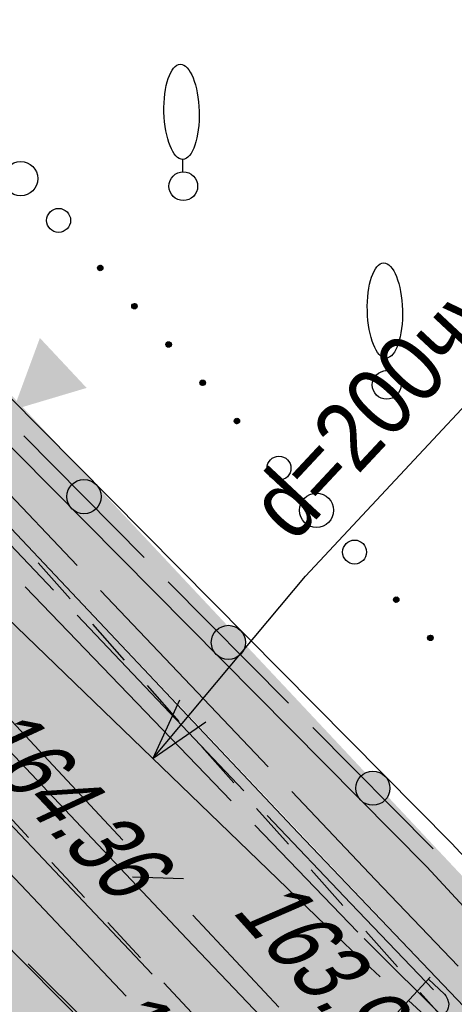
# Model space of a CAD drawing. Header units: millimetres. Extents: x 4385 to 11928, y 17253 to 36963.
# Tile 131 of 256: x 6092 to 6098.36, y 18533.53 to 18547.92. Entities that reach past the tile are written whole.
import ezdxf
from ezdxf.enums import TextEntityAlignment as Align

# ---------------------------------------------------------------- set-up
doc = ezdxf.new("R2010")
doc.units = ezdxf.units.MM
for name, color, linetype, lineweight in [('Геоподоснова_34179-21 от 9.08.21$0$Водопровод', 7, 'Continuous', 25), ('Геоподоснова_34179-21 от 9.08.21$0$Водопровод проектный', 7, 'Continuous', 25), ('Геоподоснова_34179-21 от 9.08.21$0$Горизонтали', 7, 'Continuous', 25), ('Геоподоснова_34179-21 от 9.08.21$0$Граница улицы', 7, 'Continuous', 25), ('Геоподоснова_34179-21 от 9.08.21$0$Кабели', 7, 'Continuous', 25), ('Геоподоснова_34179-21 от 9.08.21$0$Кабель Мосэнерго', 7, 'Continuous', 25), ('Геоподоснова_34179-21 от 9.08.21$0$Кабель связи', 7, 'Continuous', 25), ('Геоподоснова_34179-21 от 9.08.21$0$Координатные кресты', 7, 'Continuous', 25), ('Геоподоснова_34179-21 от 9.08.21$0$Красные линии', 7, 'Continuous', 25), ('Геоподоснова_34179-21 от 9.08.21$0$Ограды', 7, 'Continuous', 25), ('Геоподоснова_34179-21 от 9.08.21$0$Отдельно стоящее дерево', 7, 'Continuous', 25), ('Геоподоснова_34179-21 от 9.08.21$0$Полоса деревьев', 7, 'Continuous', 25), ('ГП_реконстр_Ботаническая$0$ГП_дороги_УДС', 205, 'Continuous', 5)]:
    doc.layers.add(name, color=color, linetype=linetype, lineweight=lineweight)
for name, color, linetype, lineweight, true_color, transparency in [('ГП_реконстр_Ботаническая$0$ГП_дороги_штриховка_УДС', 7, 'Continuous', 0, 0xe2d4db, 0.5), ('ГП_реконстр_Ботаническая$0$ГП_озел_проект_УДС', 7, 'Continuous', 0, 0xbedfd7, 0.5), ('ГП_реконстр_Ботаническая$0$ГП_тротуары_штриховка_УДС', 7, 'Continuous', 0, 0xd3c4ab, 0.5)]:
    doc.layers.add(name, color=color, linetype=linetype, lineweight=lineweight, true_color=true_color, transparency=transparency)
doc.styles.add('Геоподоснова_34179-21 от 9.08.21$0$Style-RUSSIAN_1251', font='RUSSIAN_1251.shx')
doc.styles.add('Геоподоснова_34179-21 от 9.08.21$0$Style-RUSSIAN_1251 I 0.32289', font='RUSSIAN_1251.shx', dxfattribs={"oblique": 18.5})

# ---------------------------------------------------------------- blocks, each defined once
blk = doc.blocks.new('Геоподоснова_34179-21 от 9.08.21$0$KREST_72')
at = {"layer": 'Геоподоснова_34179-21 от 9.08.21$0$Координатные кресты', "color": 7, "linetype": 'Continuous', "lineweight": 25}
for p, q in [((0, -2.5), (0, 2.5)), ((-2.5, 0), (2.5, 0))]:
    blk.add_line(p, q, dxfattribs=at)
blk = doc.blocks.new('Геоподоснова_34179-21 от 9.08.21$0$DEREVO_173')
at = {"layer": 'Геоподоснова_34179-21 от 9.08.21$0$Отдельно стоящее дерево', "color": 7, "linetype": 'Continuous', "lineweight": 25, "flags": 128}
blk.add_lwpolyline([(-0.007, 0.21), (-0.007, 0.393)], dxfattribs=at)
at = {"layer": 'Геоподоснова_34179-21 от 9.08.21$0$Отдельно стоящее дерево', "color": 7, "linetype": 'Continuous', "lineweight": 25}
blk.add_arc((0, 0), 0.21, 0, 359.99999, dxfattribs=at)
blk.add_ellipse((-0.0255, 1.088), major_axis=(-0.0185, 0.695), ratio=0.3698286, dxfattribs=at)
blk = doc.blocks.new('Геоподоснова_34179-21 от 9.08.21$0$DEREVO_174')
at = {"layer": 'Геоподоснова_34179-21 от 9.08.21$0$Отдельно стоящее дерево', "color": 7, "linetype": 'Continuous', "lineweight": 25, "flags": 128}
blk.add_lwpolyline([(-0.007, 0.21), (-0.007, 0.393)], dxfattribs=at)
at = {"layer": 'Геоподоснова_34179-21 от 9.08.21$0$Отдельно стоящее дерево', "color": 7, "linetype": 'Continuous', "lineweight": 25}
blk.add_arc((0, 0), 0.21, 0, 359.99999, dxfattribs=at)
blk.add_ellipse((-0.0255, 1.088), major_axis=(-0.0185, 0.695), ratio=0.3698286, dxfattribs=at)
blk = doc.blocks.new('Геоподоснова_34179-21 от 9.08.21$0$msdElementTypeLineString_76')
at = {"layer": 'Геоподоснова_34179-21 от 9.08.21$0$Ограды', "linetype": 'Continuous', "lineweight": 25}
h = blk.add_hatch(color=7, dxfattribs=at)
edge = h.paths.add_edge_path()
edge.add_arc((108.137, 6.927), 0.25, 0, 360)
h = blk.add_hatch(color=7, dxfattribs=at)
edge = h.paths.add_edge_path()
edge.add_arc((110.25, 4.796), 0.25, 0, 360)
h = blk.add_hatch(color=7, dxfattribs=at)
edge = h.paths.add_edge_path()
edge.add_arc((112.363, 2.665), 0.25, 0, 360)
at = {"layer": 'Геоподоснова_34179-21 от 9.08.21$0$Ограды', "color": 7, "linetype": 'Continuous', "lineweight": 25}
for p, q in [((107.257, 7.814), (109.017, 6.039)), ((109.37, 5.683), (111.13, 3.908)), ((111.483, 3.552), (113.244, 1.777))]:
    blk.add_line(p, q, dxfattribs=at)
at = {"layer": 'Геоподоснова_34179-21 от 9.08.21$0$Ограды', "color": 7, "linetype": 'Continuous', "lineweight": 25, "flags": 128}
for points in [[(0.437, 122.26), (7.625, 114.528), (15.377, 106.218), (24.548, 96.461), (35.848, 84.366), (62.628, 55.659), (89.606, 27.088), (106.525, 8.909), (113.513, 1.862), (114.849, 0.424)], [(0.069, 121.918), (7.257, 114.186), (15.011, 105.875), (24.182, 96.117), (35.481, 84.023), (62.262, 55.316), (89.24, 26.744), (106.163, 8.561), (113.151, 1.514), (114.481, 0.082)]]:
    blk.add_lwpolyline(points, dxfattribs=at)
at = {"layer": 'Геоподоснова_34179-21 от 9.08.21$0$Ограды', "color": 7, "linetype": 'Continuous', "lineweight": 25}
for centre in [(108.137, 6.927), (108.137, 6.927), (110.25, 4.796), (110.25, 4.796), (112.363, 2.665), (112.363, 2.665)]:
    blk.add_circle(centre, 0.25, dxfattribs=at)
blk = doc.blocks.new('Геоподоснова_34179-21 от 9.08.21$0$msdElementTypeLineString_77')
at = {"layer": 'Геоподоснова_34179-21 от 9.08.21$0$Полоса деревьев', "color": 7, "linetype": 'Continuous', "lineweight": 25}
for p, q in [((4.791, 8.976), (4.824, 8.939)), ((4.792, 8.983), (4.83, 8.939)), ((4.793, 8.989), (4.837, 8.94)), ((4.794, 8.995), (4.842, 8.941)), ((4.794, 8.966), (4.814, 8.943)), ((4.797, 8.999), (4.847, 8.943)), ((4.8, 9.004), (4.852, 8.945)), ((4.803, 9.008), (4.856, 8.948)), ((4.807, 9.01), (4.859, 8.952)), ((4.812, 9.013), (4.862, 8.956)), ((4.816, 9.015), (4.865, 8.96)), ((4.821, 9.017), (4.868, 8.965)), ((4.828, 9.018), (4.869, 8.971)), ((4.834, 9.018), (4.87, 8.978)), ((4.843, 9.015), (4.868, 8.987)), ((4.853, 9.011), (4.859, 9.004)), ((5.29, 8.417), (5.323, 8.38)), ((5.291, 8.423), (5.33, 8.38)), ((5.292, 8.43), (5.336, 8.38)), ((5.293, 8.406), (5.313, 8.384)), ((5.294, 8.435), (5.342, 8.382)), ((5.296, 8.44), (5.346, 8.384)), ((5.299, 8.444), (5.351, 8.386)), ((5.303, 8.448), (5.356, 8.389)), ((5.307, 8.451), (5.359, 8.393)), ((5.311, 8.453), (5.362, 8.397)), ((5.316, 8.456), (5.365, 8.401)), ((5.321, 8.458), (5.367, 8.406)), ((5.327, 8.458), (5.368, 8.412)), ((5.334, 8.458), (5.37, 8.418)), ((5.343, 8.456), (5.368, 8.428)), ((5.353, 8.452), (5.359, 8.445)), ((5.79, 7.858), (5.823, 7.82)), ((5.791, 7.864), (5.829, 7.821)), ((5.792, 7.87), (5.836, 7.821)), ((5.793, 7.847), (5.813, 7.824)), ((5.794, 7.876), (5.842, 7.822)), ((5.796, 7.881), (5.846, 7.825)), ((5.799, 7.885), (5.851, 7.827)), ((5.802, 7.889), (5.855, 7.829)), ((5.807, 7.891), (5.858, 7.833)), ((5.811, 7.894), (5.862, 7.837)), ((5.815, 7.897), (5.865, 7.841)), ((5.82, 7.898), (5.867, 7.846)), ((5.827, 7.899), (5.868, 7.853)), ((5.833, 7.899), (5.869, 7.859)), ((5.842, 7.896), (5.868, 7.868)), ((5.853, 7.892), (5.859, 7.886)), ((6.289, 7.298), (6.323, 7.261)), ((6.29, 7.305), (6.329, 7.261)), ((6.291, 7.311), (6.335, 7.262)), ((6.292, 7.287), (6.312, 7.265)), ((6.293, 7.316), (6.341, 7.263)), ((6.296, 7.321), (6.346, 7.265)), ((6.299, 7.325), (6.351, 7.267)), ((6.302, 7.329), (6.355, 7.27)), ((6.306, 7.332), (6.358, 7.274)), ((6.311, 7.335), (6.361, 7.278)), ((6.315, 7.337), (6.364, 7.282)), ((6.32, 7.339), (6.367, 7.287)), ((6.326, 7.339), (6.368, 7.293)), ((6.333, 7.34), (6.369, 7.299)), ((6.342, 7.337), (6.367, 7.309)), ((6.352, 7.333), (6.358, 7.326)), ((6.798, 6.766), (6.85, 6.708)), ((6.801, 6.77), (6.855, 6.71)), ((6.806, 6.773), (6.858, 6.714)), ((6.81, 6.775), (6.861, 6.719)), ((6.814, 6.778), (6.864, 6.723)), ((6.82, 6.78), (6.866, 6.727)), ((6.826, 6.78), (6.867, 6.734)), ((6.832, 6.78), (6.868, 6.74)), ((6.841, 6.778), (6.867, 6.749)), ((6.852, 6.774), (6.858, 6.767)), ((6.789, 6.739), (6.822, 6.702)), ((6.79, 6.745), (6.829, 6.702)), ((6.791, 6.751), (6.835, 6.702)), ((6.792, 6.728), (6.812, 6.706)), ((6.793, 6.757), (6.841, 6.703)), ((6.795, 6.762), (6.845, 6.706)), ((9.12, 4.128), (9.154, 4.091)), ((9.121, 4.135), (9.16, 4.091)), ((9.122, 4.141), (9.166, 4.092)), ((9.123, 4.118), (9.143, 4.095)), ((9.124, 4.147), (9.172, 4.093)), ((9.127, 4.151), (9.177, 4.095)), ((9.13, 4.155), (9.182, 4.097)), ((9.133, 4.16), (9.186, 4.1)), ((9.137, 4.162), (9.189, 4.104)), ((9.141, 4.165), (9.192, 4.108)), ((9.146, 4.167), (9.195, 4.112)), ((9.151, 4.169), (9.198, 4.117)), ((9.157, 4.169), (9.199, 4.123)), ((9.164, 4.17), (9.2, 4.13)), ((9.173, 4.167), (9.198, 4.139)), ((9.183, 4.163), (9.189, 4.156)), ((9.632, 3.6), (9.686, 3.54)), ((9.637, 3.603), (9.689, 3.545)), ((9.641, 3.605), (9.692, 3.549)), ((9.645, 3.608), (9.695, 3.553)), ((9.651, 3.61), (9.697, 3.558)), ((9.657, 3.61), (9.698, 3.564)), ((9.663, 3.61), (9.699, 3.57)), ((9.672, 3.608), (9.698, 3.579)), ((9.683, 3.604), (9.689, 3.597)), ((9.62, 3.569), (9.653, 3.532)), ((9.621, 3.575), (9.66, 3.532)), ((9.622, 3.582), (9.666, 3.532)), ((9.623, 3.558), (9.643, 3.536)), ((9.624, 3.587), (9.672, 3.533)), ((9.626, 3.592), (9.676, 3.536)), ((9.629, 3.596), (9.681, 3.538))]:
    blk.add_line(p, q, dxfattribs=at)
for centre, radius in [((3.665, 10.284), 0.25), ((4.221, 9.674), 0.175), ((4.83, 8.978), 0.04), ((5.33, 8.419), 0.04), ((5.83, 7.86), 0.04), ((6.329, 7.3), 0.04), ((6.829, 6.741), 0.04), ((7.445, 6.051), 0.175), ((7.994, 5.436), 0.25), ((8.551, 4.826), 0.175), ((9.16, 4.13), 0.04), ((9.66, 3.571), 0.04)]:
    blk.add_circle(centre, radius, dxfattribs=at)
blk = doc.blocks.new('Геоподоснова_34179-21 от 9.08.21$0$msdElementTypeLineString_78')
at = {"layer": 'Геоподоснова_34179-21 от 9.08.21$0$Граница улицы', "color": 7, "linetype": 'Continuous', "lineweight": 25}
for p, q in [((178.573, 5.533), (179.05, 5.019)), ((179.391, 4.653), (179.869, 4.14)), ((180.209, 3.774), (180.687, 3.261)), ((181.028, 2.895), (181.506, 2.382))]:
    blk.add_line(p, q, dxfattribs=at)
blk = doc.blocks.new('Геоподоснова_34179-21 от 9.08.21$0$msdElementTypeLineString_79')
at = {"layer": 'Геоподоснова_34179-21 от 9.08.21$0$Граница улицы', "color": 7, "linetype": 'Continuous', "lineweight": 25}
for p, q in [((177.637, 6.914), (177.171, 7.438)), ((178.435, 6.017), (177.969, 6.541)), ((179.234, 5.12), (178.768, 5.644)), ((180.032, 4.223), (179.566, 4.747)), ((180.83, 3.326), (180.365, 3.85)), ((181.629, 2.43), (181.163, 2.953)), ((182.427, 1.533), (181.961, 2.056)), ((183.226, 0.636), (182.76, 1.159))]:
    blk.add_line(p, q, dxfattribs=at)
blk = doc.blocks.new('Геоподоснова_34179-21 от 9.08.21$0$msdElementTypeLineString_593')
at = {"layer": 'Геоподоснова_34179-21 от 9.08.21$0$Водопровод', "color": 7, "linetype": 'Continuous', "lineweight": 25}
blk.add_line((0, 1.279), (0.512, 0.801), dxfattribs=at)
blk = doc.blocks.new('Геоподоснова_34179-21 от 9.08.21$0$msdElementTypeLineString_594')
at = {"layer": 'Геоподоснова_34179-21 от 9.08.21$0$Водопровод', "color": 7, "linetype": 'Continuous', "lineweight": 25}
for p, q in [((1.747, 1.295), (1.066, 0.566)), ((1.43, 0.956), (1.665, 0.737)), ((1.089, 0.59), (1.353, 0.343))]:
    blk.add_line(p, q, dxfattribs=at)
at = {"layer": 'Геоподоснова_34179-21 от 9.08.21$0$Водопровод', "color": 7, "linetype": 'Continuous', "lineweight": 25, "flags": 128}
blk.add_lwpolyline([(1.722, 1.269), (1.955, 1.051), (1.973, 1.026), (1.997, 0.978), (2.012, 0.926), (2.016, 0.902), (2.015, 0.877), (2.01, 0.849), (1.999, 0.819), (1.991, 0.805), (1.912, 0.721), (1.893, 0.708), (1.863, 0.695), (1.838, 0.69), (1.812, 0.687), (1.777, 0.691), (1.739, 0.701), (1.707, 0.713), (1.665, 0.737), (1.691, 0.708), (1.713, 0.682), (1.738, 0.638), (1.749, 0.605), (1.756, 0.572), (1.757, 0.529), (1.747, 0.489), (1.732, 0.459), (1.603, 0.32), (1.587, 0.309), (1.561, 0.298), (1.526, 0.29), (1.483, 0.291), (1.45, 0.296), (1.402, 0.313), (1.375, 0.326), (1.353, 0.343)], dxfattribs=at)
blk = doc.blocks.new('Геоподоснова_34179-21 от 9.08.21$0$msdElementTypeMultiLine_383')
at = {"layer": 'Геоподоснова_34179-21 от 9.08.21$0$Водопровод', "color": 7, "linetype": 'Continuous', "lineweight": 25}
for name, p in [('Геоподоснова_34179-21 от 9.08.21$0$msdElementTypeLineString_593', (0.5, 0.5)), ('Геоподоснова_34179-21 от 9.08.21$0$msdElementTypeLineString_594', (0, 0))]:
    blk.add_blockref(name, p, dxfattribs=at)
blk = doc.blocks.new('Геоподоснова_34179-21 от 9.08.21$0$msdElementTypeLineString_599')
at = {"layer": 'Геоподоснова_34179-21 от 9.08.21$0$Водопровод', "color": 7, "linetype": 'Continuous', "lineweight": 25}
blk.add_line((19.5, 5.661), (25.314, 0.053), dxfattribs=at)
blk = doc.blocks.new('Геоподоснова_34179-21 от 9.08.21$0$msdElementTypeMultiLine_387')
at = {"layer": 'Геоподоснова_34179-21 от 9.08.21$0$Водопровод', "color": 7, "linetype": 'Continuous', "lineweight": 25}
blk.add_blockref('Геоподоснова_34179-21 от 9.08.21$0$msdElementTypeLineString_599', (0.5, 0.5), dxfattribs=at)
blk = doc.blocks.new('Геоподоснова_34179-21 от 9.08.21$0$msdElementTypeLineString_621')
at = {"layer": 'Геоподоснова_34179-21 от 9.08.21$0$Водопровод', "color": 7, "linetype": 'Continuous', "lineweight": 25}
blk.add_line((69.442, 26.192), (95.391, 0.001), dxfattribs=at)
blk = doc.blocks.new('Геоподоснова_34179-21 от 9.08.21$0$msdElementTypeMultiLine_406')
at = {"layer": 'Геоподоснова_34179-21 от 9.08.21$0$Водопровод', "color": 7, "linetype": 'Continuous', "lineweight": 25}
blk.add_blockref('Геоподоснова_34179-21 от 9.08.21$0$msdElementTypeLineString_621', (0.5, 0.793), dxfattribs=at)
blk = doc.blocks.new('Геоподоснова_34179-21 от 9.08.21$0$msdElementTypeLineString_686')
at = {"layer": 'Геоподоснова_34179-21 от 9.08.21$0$Кабель связи', "color": 3, "linetype": 'Continuous', "lineweight": 25}
blk.add_line((60.28, 5.429), (62.854, 2.712), dxfattribs=at)
blk = doc.blocks.new('Геоподоснова_34179-21 от 9.08.21$0$msdElementTypeLineString_687')
at = {"layer": 'Геоподоснова_34179-21 от 9.08.21$0$Кабель связи', "color": 3, "linetype": 'Continuous', "lineweight": 25}
blk.add_line((60.319, 5.433), (62.895, 2.714), dxfattribs=at)
blk = doc.blocks.new('Геоподоснова_34179-21 от 9.08.21$0$msdElementTypeMultiLine_451')
at = {"layer": 'Геоподоснова_34179-21 от 9.08.21$0$Кабель связи', "color": 3, "linetype": 'Continuous', "lineweight": 25}
for name, p in [('Геоподоснова_34179-21 от 9.08.21$0$msdElementTypeLineString_686', (0.423, 0.326)), ('Геоподоснова_34179-21 от 9.08.21$0$msdElementTypeLineString_687', (0, 0))]:
    blk.add_blockref(name, p, dxfattribs=at)
blk = doc.blocks.new('Геоподоснова_34179-21 от 9.08.21$0$msdElementTypeLineString_688')
at = {"layer": 'Геоподоснова_34179-21 от 9.08.21$0$Кабель связи', "color": 3, "linetype": 'Continuous', "lineweight": 25}
for p, q in [((91.263, 5.394), (93.778, 2.705)), ((93.916, 2.17), (94.665, 2.145)), ((94.802, 1.61), (96.06, 0.265))]:
    blk.add_line(p, q, dxfattribs=at)
blk = doc.blocks.new('Геоподоснова_34179-21 от 9.08.21$0$msdElementTypeMultiLine_452')
at = {"layer": 'Геоподоснова_34179-21 от 9.08.21$0$Кабель связи', "color": 3, "linetype": 'Continuous', "lineweight": 25}
blk.add_blockref('Геоподоснова_34179-21 от 9.08.21$0$msdElementTypeLineString_688', (0, 0), dxfattribs=at)
blk = doc.blocks.new('Геоподоснова_34179-21 от 9.08.21$0$DIMTXT_136')
at = {"layer": 'Геоподоснова_34179-21 от 9.08.21$0$Водопровод', "color": 7, "linetype": 'Continuous', "lineweight": 25}
for q in [(0.386, 0.85), (0.77, 0.529)]:
    blk.add_line((0, 0), q, dxfattribs=at)
at = {"layer": 'Геоподоснова_34179-21 от 9.08.21$0$Водопровод', "color": 7, "linetype": 'Continuous', "lineweight": 25, "flags": 128}
blk.add_lwpolyline([(0, 0), (2.227, 2.658), (6.444, 7.173)], dxfattribs=at)
at = {"layer": 'Геоподоснова_34179-21 от 9.08.21$0$Водопровод', "color": 7, "linetype": 'Continuous', "lineweight": 25, "style": 'Геоподоснова_34179-21 от 9.08.21$0$Style-RUSSIAN_1251', "width": 0.899998}
blk.add_text('d=200чуг.', height=1, rotation=46.9585, dxfattribs=at).set_placement((1.321, 3.812), align=Align.TOP_LEFT)
blk = doc.blocks.new('Геоподоснова_34179-21 от 9.08.21$0$DIMTXT_160')
at = {"layer": 'Геоподоснова_34179-21 от 9.08.21$0$Водопровод', "color": 7, "linetype": 'Continuous', "lineweight": 25, "style": 'Геоподоснова_34179-21 от 9.08.21$0$Style-RUSSIAN_1251', "width": 0.899998}
blk.add_text('161.25н.тр.', height=1, rotation=44.5504, dxfattribs=at).set_placement((4.688, 1.459), align=Align.TOP_LEFT)
blk = doc.blocks.new('Геоподоснова_34179-21 от 9.08.21$0$msdElementTypeLineString_914')
at = {"layer": 'Геоподоснова_34179-21 от 9.08.21$0$Водопровод проектный', "color": 7, "linetype": 'Continuous', "lineweight": 25}
blk.add_line((91.802, 3.296), (93.766, 1.343), dxfattribs=at)
blk = doc.blocks.new('Геоподоснова_34179-21 от 9.08.21$0$msdElementTypeMultiLine_577')
at = {"layer": 'Геоподоснова_34179-21 от 9.08.21$0$Водопровод проектный', "color": 7, "linetype": 'Continuous', "lineweight": 25}
blk.add_blockref('Геоподоснова_34179-21 от 9.08.21$0$msdElementTypeLineString_914', (0.825, 0.794), dxfattribs=at)
blk = doc.blocks.new('Геоподоснова_34179-21 от 9.08.21$0$msdElementTypeLineString_932')
at = {"layer": 'Геоподоснова_34179-21 от 9.08.21$0$Красные линии', "linetype": 'Continuous', "lineweight": 25}
for points in [[(92.911, 8.995), (93.298, 10.044), (93.982, 9.314)], [(93.29, 8.408), (92.606, 9.137), (92.788, 9.308), (93.472, 8.579)], [(93.974, 7.679), (93.29, 8.408), (93.472, 8.579), (94.157, 7.85)], [(94.659, 6.949), (93.974, 7.679), (94.157, 7.85), (94.841, 7.121)], [(95.343, 6.22), (94.659, 6.949), (94.841, 7.121), (95.525, 6.391)], [(96.027, 5.491), (95.343, 6.22), (95.525, 6.391), (96.209, 5.662)], [(96.711, 4.762), (96.027, 5.491), (96.209, 5.662), (96.894, 4.933)], [(97.396, 4.033), (96.711, 4.762), (96.894, 4.933), (97.578, 4.204)], [(98.08, 3.303), (97.396, 4.033), (97.578, 4.204), (98.262, 3.475)], [(98.764, 2.574), (98.08, 3.303), (98.262, 3.475), (98.947, 2.745)], [(99.449, 1.845), (98.764, 2.574), (98.947, 2.745), (99.631, 2.016)]]:
    blk.add_hatch(color=1, dxfattribs=at).paths.add_polyline_path(points)
blk = doc.blocks.new('Геоподоснова_34179-21 от 9.08.21')
at = {"layer": 'Геоподоснова_34179-21 от 9.08.21$0$Кабель Мосэнерго', "color": 10, "linetype": 'Continuous', "lineweight": 25}
for p, q in [((6090.392, 18542.519), (6092.843, 18539.94)), ((6090.056, 18542.147), (6092.496, 18539.579)), ((6092.081, 18539.629), (6095.094, 18536.503)), ((6093.187, 18539.577), (6095.638, 18536.998)), ((6092.841, 18539.216), (6095.28, 18536.648)), ((6095.982, 18536.636), (6097.207, 18535.346)), ((6095.625, 18536.286), (6096.845, 18535.002)), ((6095.441, 18536.143), (6096.948, 18534.58)), ((6097.207, 18535.346), (6098.418, 18534.083)), ((6096.845, 18535.002), (6098.056, 18533.738)), ((6098.283, 18533.256), (6097.041, 18534.488))]:
    blk.add_line(p, q, dxfattribs=at)
at = {"layer": 'Геоподоснова_34179-21 от 9.08.21$0$Водопровод', "color": 7, "linetype": 'Continuous', "lineweight": 25}
for name, p in [('Геоподоснова_34179-21 от 9.08.21$0$msdElementTypeMultiLine_406', (5999.5, 18529.985)), ('Геоподоснова_34179-21 от 9.08.21$0$DIMTXT_160', (6084.049, 18546.661)), ('Геоподоснова_34179-21 от 9.08.21$0$msdElementTypeMultiLine_387', (6070.949, 18533.852)), ('Геоподоснова_34179-21 от 9.08.21$0$DIMTXT_136', (6093.957, 18537.125)), ('Геоподоснова_34179-21 от 9.08.21$0$msdElementTypeMultiLine_383', (6096.263, 18532.626))]:
    blk.add_blockref(name, p, dxfattribs=at)
at = {"layer": 'Геоподоснова_34179-21 от 9.08.21$0$Водопровод проектный', "color": 7, "linetype": 'Continuous', "lineweight": 25}
blk.add_blockref('Геоподоснова_34179-21 от 9.08.21$0$msdElementTypeMultiLine_577', (5999.5, 18530.029), dxfattribs=at)
at = {"layer": 'Геоподоснова_34179-21 от 9.08.21$0$Граница улицы', "color": 7, "linetype": 'Continuous', "lineweight": 25}
for name, p in [('Геоподоснова_34179-21 от 9.08.21$0$msdElementTypeLineString_79', (5915.103, 18532.541)), ('Геоподоснова_34179-21 от 9.08.21$0$msdElementTypeLineString_78', (5913.081, 18530.947))]:
    blk.add_blockref(name, p, dxfattribs=at)
at = {"layer": 'Геоподоснова_34179-21 от 9.08.21$0$Кабель связи', "color": 3, "linetype": 'Continuous', "lineweight": 25}
for name, p in [('Геоподоснова_34179-21 от 9.08.21$0$msdElementTypeMultiLine_452', (5999.735, 18533.222)), ('Геоподоснова_34179-21 от 9.08.21$0$msdElementTypeMultiLine_451', (6030.663, 18530.931))]:
    blk.add_blockref(name, p, dxfattribs=at)
at = {"layer": 'Геоподоснова_34179-21 от 9.08.21$0$Координатные кресты', "color": 7, "linetype": 'Continuous', "lineweight": 25}
blk.add_blockref('Геоподоснова_34179-21 от 9.08.21$0$KREST_72', (6100, 18550), dxfattribs=at)
at = {"layer": 'Геоподоснова_34179-21 от 9.08.21$0$Красные линии', "color": 1, "linetype": 'Continuous', "lineweight": 25}
blk.add_blockref('Геоподоснова_34179-21 от 9.08.21$0$msdElementTypeLineString_932', (5999, 18533.222), dxfattribs=at)
at = {"layer": 'Геоподоснова_34179-21 от 9.08.21$0$Ограды', "color": 7, "linetype": 'Continuous', "lineweight": 25}
blk.add_blockref('Геоподоснова_34179-21 от 9.08.21$0$msdElementTypeLineString_76', (5984.806, 18534.02), dxfattribs=at)
at = {"layer": 'Геоподоснова_34179-21 от 9.08.21$0$Отдельно стоящее дерево', "color": 7, "linetype": 'Continuous', "lineweight": 25}
for name, p in [('Геоподоснова_34179-21 от 9.08.21$0$DEREVO_174', (6094.396, 18545.484)), ('Геоподоснова_34179-21 от 9.08.21$0$DEREVO_173', (6097.371, 18542.58))]:
    blk.add_blockref(name, p, dxfattribs=at)
at = {"layer": 'Геоподоснова_34179-21 от 9.08.21$0$Полоса деревьев', "color": 7, "linetype": 'Continuous', "lineweight": 25}
blk.add_blockref('Геоподоснова_34179-21 от 9.08.21$0$msdElementTypeLineString_77', (6088.351, 18535.311), dxfattribs=at)
at = {"layer": 'Геоподоснова_34179-21 от 9.08.21$0$Горизонтали', "color": 7, "linetype": 'Continuous', "lineweight": 25, "style": 'Геоподоснова_34179-21 от 9.08.21$0$Style-RUSSIAN_1251 I 0.32289', "oblique": 18.5, "width": 0.799996}
for s, rotation, p in [('164.36', 313.4505, (6091.168, 18537.379)), ('163.93', 311.9431, (6095.093, 18534.886)), ('163.94', 311.9431, (6093.002, 18533.292))]:
    blk.add_text(s, height=1, rotation=rotation, dxfattribs=at).set_placement(p)
at = {"layer": 'Геоподоснова_34179-21 от 9.08.21$0$Кабели', "color": 10, "linetype": 'Continuous', "lineweight": 25, "style": 'Геоподоснова_34179-21 от 9.08.21$0$Style-RUSSIAN_1251', "width": 0.899998}
blk.add_text('1к.ОРУД', height=1, rotation=312.9213, dxfattribs=at).set_placement((6088.481, 18535.206))
blk = doc.blocks.new('ГП_реконстр_Ботаническая')
at = {"layer": 'ГП_реконстр_Ботаническая$0$ГП_дороги_штриховка_УДС'}
h = blk.add_hatch(color=256, dxfattribs=at)
h.dxf.hatch_style = 1
h.paths.add_polyline_path([(5951.327, 18657.449), (5951.348, 18657.14), (5951.639, 18656.842), (5951.896, 18656.84), (6036.936, 18565.759), (6039.745, 18562.75), (6040.379, 18562.072), (6040.994, 18561.413), (6055.313, 18546.166), (6064.095, 18536.964), (6064.756, 18536.201), (6065.338, 18535.376), (6065.452, 18535.191), (6065.881, 18534.398), (6065.998, 18534.149), (6066.149, 18533.795), (6066.263, 18533.502), (6066.339, 18533.288), (6066.425, 18533.027), (6066.457, 18532.921), (6066.494, 18532.797), (6066.574, 18532.501), (6066.608, 18532.364), (6066.634, 18532.251), (6066.669, 18532.092), (6066.716, 18531.851), (6066.764, 18531.571), (6066.809, 18531.246), (6066.853, 18530.804), (6066.879, 18530.296), (6066.878, 18529.749), (6066.825, 18528.965), (6066.726, 18528.275), (6066.607, 18527.709), (6066.498, 18527.292), (6066.337, 18526.779), (6066.182, 18526.361), (6065.967, 18525.857), (6065.77, 18525.453), (6065.664, 18525.254), (6065.564, 18525.074), (6065.418, 18524.828), (6065.285, 18524.615), (6065.224, 18524.523), (6065.033, 18524.243), (6064.858, 18524.005), (6064.568, 18523.639), (6064.4, 18523.442), (6064.243, 18523.258, -0.015298), (6063.81, 18522.825), (6063.206, 18522.256), (6063.162, 18522.215), (6063.021, 18522.073), (6063.016, 18522.078), (6062.663, 18521.724), (6062.149, 18521.238), (6062.147, 18521.24), (6061.782, 18520.899), (6061.786, 18520.895), (6061.271, 18520.41), (6061.266, 18520.415), (6060.901, 18520.074), (6060.298, 18519.508), (6066.755, 18512.95), (6066.881, 18513.066, -0.383573), (6086.978, 18513.484), (6089.526, 18510.961), (6090.113, 18510.371, 0.003984), (6112.885, 18487.885, 0.005304), (6143.746, 18458.523, -0.286378), (6145.398, 18452.39), (6145.347, 18452.35), (6145.099, 18452.159), (6142.559, 18450.171), (6142.541, 18450.187), (6142.522, 18450.172), (6142.918, 18449.834), (6142.921, 18449.836), (6145.241, 18447.853), (6145.806, 18447.37), (6145.805, 18447.37), (6146.188, 18447.043), (6147.099, 18447.887), (6147.099, 18447.887, -0.088685), (6148.877, 18449.027, -0.291792), (6155.232, 18447.908, 0.001359), (6163.298, 18440.552), (6170.068, 18434.412, -0.211834), (6172.037, 18429.962), (6172.037, 18429.958, -0.002374), (6172.037, 18429.901), (6172.039, 18429.508), (6172.016, 18429.296), (6171.967, 18429.055, -0.02128), (6171.868, 18428.555, -0.122036), (6170.534, 18425.996), (6170.392, 18425.835), (6172.594, 18423.844), (6173.92, 18422.645), (6174.048, 18422.767), (6174.107, 18422.832, -0.096382), (6175.954, 18424.189), (6175.98, 18424.164, -0.127892), (6178.956, 18424.68, -0.164918), (6182.49, 18423.145), (6335.844, 18284.052), (6355.389, 18265.6), (6362.785, 18258.618), (6372.275, 18249.659, -0.001222), (6376.499, 18245.815, -0.003667), (6380.627, 18241.983, -0.006112), (6384.624, 18238.126, -0.008552), (6388.449, 18234.212), (6388.451, 18234.21), (6388.449, 18234.212, -0.003293), (6389.696, 18232.872, -0.067693), (6411.082, 18202.11, -0.013298), (6414.269, 18195.44, -0.004801), (6415.49, 18192.62, -0.008155), (6415.588, 18192.378, -0.244864), (6414.748, 18185.034), (6414.725, 18184.998), (6414.724, 18184.999, -0.009556), (6414.547, 18184.749), (6414.435, 18184.591), (6414.443, 18184.585), (6414.416, 18184.546), (6414.39, 18184.513), (6414.062, 18184.097), (6414.006, 18184.034), (6414.005, 18184.035), (6413.618, 18183.623), (6413.615, 18183.619), (6413.235, 18183.323), (6413.109, 18183.239), (6413.109, 18183.239), (6412.923, 18183.115, -0.001901), (6412.874, 18183.078), (6412.875, 18183.075), (6412.754, 18182.991, -0.030609), (6411.923, 18182.474, -0.062751), (6410.059, 18181.75, -0.062185), (6408.77, 18181.537), (6405.707, 18181.348), (6405.676, 18181.346), (6404.151, 18181.25), (6397.845, 18180.861), (6393.965, 18180.622), (6405.729, 18168.675), (6406.18, 18168.932), (6406.879, 18169.034), (6407.079, 18169.047), (6409.602, 18169.217), (6412.975, 18169.443, -0.034107), (6415.019, 18169.441, -0.038686), (6417.312, 18169.102, -0.028153), (6418.934, 18168.635, -0.078355), (6423.051, 18166.424, -0.074096), (6426.14, 18163.261, -0.034226), (6427.224, 18161.52), (6427.638, 18161.663), (6434.891, 18144.37), (6447.892, 18148.523), (6447.491, 18149.778), (6442.837, 18164.37), (6442.426, 18165.499), (6442.25, 18166.048), (6442.199, 18166.223), (6442.283, 18166.269, -0.019156), (6441.995, 18167.182), (6441.964, 18167.3, -0.038098), (6441.621, 18169.171), (6441.611, 18169.272, -0.171245), (6443.607, 18177.348), (6443.636, 18177.392), (6443.953, 18177.875), (6444.334, 18178.353), (6446.199, 18180.685), (6446.249, 18180.749), (6446.161, 18181.241), (6446, 18181.909), (6445.857, 18182.396), (6445.159, 18184.157), (6444.76, 18185.171), (6444.333, 18186.254), (6443.592, 18188.137), (6443.56, 18188.218), (6443.157, 18189.242), (6442.973, 18189.709), (6442.96, 18189.738), (6442.288, 18191.31), (6442.15, 18191.631), (6441.95, 18192.103), (6441.811, 18192.422), (6441.292, 18193.65), (6441.263, 18193.722), (6441.155, 18193.976), (6439.322, 18198.571), (6438.983, 18199.419), (6436.375, 18206.138), (6435.62, 18208.082), (6434.753, 18210.316), (6434.515, 18210.924), (6434.507, 18210.943), (6434.266, 18211.413), (6434.226, 18211.484), (6434.012, 18211.868), (6433.937, 18212), (6433.835, 18212.174), (6433.795, 18212.243), (6433.662, 18212.452), (6433.303, 18213.02), (6433.009, 18213.428), (6432.935, 18213.53), (6432.83, 18213.675), (6432.671, 18213.886), (6432.593, 18213.989), (6432.278, 18214.377), (6432.207, 18214.465), (6431.831, 18214.906), (6431.481, 18215.277), (6431.455, 18215.304), (6431.01, 18215.754), (6430.989, 18215.775), (6430.919, 18215.842), (6430.801, 18215.946), (6430.62, 18216.112), (6430.301, 18216.404), (6430.246, 18216.453), (6430.22, 18216.476), (6430.106, 18216.569), (6429.708, 18216.893), (6429.472, 18217.084), (6429.372, 18217.161), (6429.208, 18217.286), (6429.156, 18217.324), (6428.614, 18217.721), (6428.187, 18218.033), (6427.784, 18218.328), (6427.76, 18218.346), (6427.586, 18218.473), (6427.218, 18218.742), (6426.814, 18219.037), (6426.249, 18219.451), (6425.845, 18219.747), (6425.659, 18219.883), (6425.279, 18220.161), (6424.876, 18220.456), (6424.636, 18220.631), (6424.31, 18220.87), (6423.906, 18221.165), (6423.183, 18221.693), (6423.182, 18221.691), (6418.604, 18225.033, -0.027923), (6415.15, 18227.862, -0.043938), (6410.415, 18233.039, 0.018714), (6403.029, 18241.982, 0.007018), (6400.089, 18245.189), (6400.084, 18245.194, 0.008557), (6395.875, 18249.502, 0.006112), (6391.597, 18253.631, 0.00163), (6389.693, 18255.413), (6387.6, 18257.344), (6386.572, 18258.284), (6386.319, 18258.514, 0.000942), (6383.017, 18261.516), (6383.019, 18261.514), (6383.017, 18261.516), (6345.901, 18293.868), (6344.832, 18294.801), (6286.154, 18348.022), (6190.653, 18434.642), (6172.704, 18450.922, -0.001381), (6164.565, 18458.346, -0.195179), (6162.63, 18462.422, -0.175524), (6163.798, 18466.338, -0.000717), (6164.074, 18466.696), (6164.128, 18466.757), (6164.247, 18466.891), (6164.272, 18466.919), (6164.898, 18467.622), (6165.26, 18468.023), (6166.441, 18469.356), (6166.969, 18470.084), (6168.953, 18469.224), (6169.652, 18468.626), (6172.658, 18471.944), (6164.103, 18478.228), (6163.907, 18477.769), (6163.357, 18476.663), (6163.239, 18476.443), (6162.975, 18476.036), (6162.701, 18475.618), (6162.306, 18475.014), (6161.09, 18473.764), (6159.664, 18472.019), (6159.443, 18471.787), (6159.123, 18471.451, -0.411676), (6150.679, 18471.203, -0.002265), (6137.539, 18483.597, -0.005859), (6104.07, 18516.211), (6103.442, 18516.629), (6103.335, 18516.717), (6100.165, 18519.377), (6093.508, 18526.369), (6093.491, 18526.381), (6093.733, 18526.599, -0.002756), (6078.373, 18542.321, -0.000041), (6078.146, 18542.557), (6077.781, 18542.935, -0.000394), (6075.597, 18545.2, -0.000182), (6074.59, 18546.248), (6074.602, 18546.334), (6074.658, 18546.739), (6074.297, 18547.136), (6073.922, 18547.072), (6073.815, 18547.054, -0.003457), (6054.858, 18567.079), (6052.34, 18569.775), (6052.341, 18569.777), (6052.482, 18570.059), (6052.023, 18570.547), (6051.688, 18570.476), (6051.686, 18570.476), (6050.179, 18572.089), (5954.578, 18674.481), (5937.824, 18671.911)])
at = {"layer": 'ГП_реконстр_Ботаническая$0$ГП_озел_проект_УДС'}
h = blk.add_hatch(color=256, dxfattribs=at)
h.dxf.hatch_style = 1
h.paths.add_polyline_path([(6126.373, 18504.815), (6123.308, 18507.966), (6106.577, 18525.164), (6099.811, 18532.119), (6088.724, 18543.823), (6080.158, 18552.896), (6067.465, 18566.343), (6050.706, 18584.162), (6038.282, 18597.366), (6031.186, 18604.9), (6021.528, 18615.232), (6013.972, 18623.368), (6004.487, 18633.543), (5993.432, 18645.389), (5984.524, 18654.969), (5977.249, 18662.755), (5960.313, 18680.863), (5953.385, 18688.261), (5940.207, 18702.323), (5927.42, 18715.914), (5917.073, 18726.98), (5904.071, 18740.829), (5892.782, 18752.846), (5884.563, 18761.599), (5872.495, 18774.448), (5867.27, 18779.99), (5858.359, 18789.441), (5847.609, 18800.81), (5845.44, 18803.148), (5844.691, 18804.099), (5843.942, 18805.05), (5842.611, 18806.938), (5841.596, 18808.377), (5840.738, 18809.757), (5839.026, 18812.55), (5834.75, 18819.293), (5833.84, 18820.728), (5833.002, 18822.05), (5834.308, 18822.792), (5835.027, 18821.658), (5835.666, 18820.65), (5840.803, 18812.485), (5842.44, 18809.848), (5843.866, 18807.761), (5845.555, 18804.868), (5848.557, 18801.642), (5859.189, 18790.236), (5866.728, 18782.225), (5873.598, 18774.935), (5888.178, 18759.464), (5901.685, 18745.123), (5909.243, 18737.13), (5927.385, 18717.814), (5942.716, 18701.346), (5954.986, 18688.176), (5971.094, 18671.065), (5984.997, 18656.339), (5993.01, 18647.748), (6000.659, 18639.517), (6012.632, 18626.527), (6021.195, 18617.332), (6030.393, 18607.459), (6038.5, 18598.765), (6048.716, 18587.935), (6063.712, 18572.107), (6079.795, 18555.08), (6094.739, 18539.244), (6100.716, 18532.91), (6107.61, 18525.586), (6127.252, 18505.538)])
h = blk.add_hatch(color=256, dxfattribs=at)
h.dxf.hatch_style = 1
h.paths.add_polyline_path([(6078.373, 18542.321, 0.002756), (6093.733, 18526.599), (6093.733, 18526.6), (6093.812, 18526.67), (6093.838, 18526.694), (6097.993, 18530.796), (6097.907, 18530.884), (6096.386, 18532.449), (6094.804, 18534.107), (6093.377, 18535.615), (6091.357, 18537.755), (6089.888, 18539.31), (6089.27, 18539.965), (6088.058, 18541.249), (6087.455, 18541.888), (6087.17, 18542.19), (6086.635, 18542.757), (6083.959, 18545.591), (6083.947, 18545.605), (6082.945, 18546.698), (6078.45, 18542.394)])
at = {"layer": 'ГП_реконстр_Ботаническая$0$ГП_тротуары_штриховка_УДС'}
h = blk.add_hatch(color=256, dxfattribs=at)
h.dxf.hatch_style = 1
h.paths.add_polyline_path([(6097.907, 18530.884), (6096.463, 18532.369), (6096.386, 18532.45), (6094.805, 18534.108), (6094.446, 18534.485), (6093.379, 18535.616), (6091.358, 18537.756), (6089.889, 18539.311), (6089.271, 18539.966), (6088.059, 18541.25), (6087.456, 18541.889), (6087.171, 18542.191), (6086.636, 18542.757), (6083.96, 18545.591), (6083.947, 18545.605), (6083.909, 18545.646), (6082.945, 18546.698), (6082.929, 18546.684), (6078.522, 18551.352), (6076.751, 18553.228), (6065.828, 18564.799), (6053.585, 18577.794), (6045.686, 18586.233), (6053.408, 18578.075), (6062.27, 18568.657), (6071.385, 18558.984), (6077.289, 18552.754), (6082.305, 18547.461), (6095.039, 18533.935), (6097.909, 18530.886)])
h = blk.add_hatch(color=256, dxfattribs=at)
h.dxf.hatch_style = 1
edge = h.paths.add_edge_path()
edge.add_arc((6200.339, 18403.438), 162.885, 130.87847, 130.9934)
edge.add_arc((6099.302, 18535.184), 10.549, 236.5683, 236.6832)
edge.add_arc((6069.038, 18496.408), 38.684, 36.4244, 50.7605, ccw=False)
edge.add_line((6100.165, 18519.377), (6103.335, 18516.717))
edge.add_line((6103.335, 18516.717), (6103.442, 18516.629))
edge.add_line((6103.442, 18516.629), (6104.442, 18515.963))
edge.add_line((6104.442, 18515.963), (6106.741, 18514.685))
edge.add_line((6106.741, 18514.685), (6108.64, 18513.625))
edge.add_line((6108.64, 18513.625), (6110.336, 18512.472))
edge.add_line((6110.336, 18512.472), (6111.195, 18511.821))
edge.add_line((6111.195, 18511.821), (6111.532, 18511.563))
edge.add_line((6111.532, 18511.563), (6113.235, 18509.897))
edge.add_line((6113.235, 18509.897), (6119.283, 18503.973))
edge.add_line((6119.283, 18503.973), (6127.109, 18496.252))
edge.add_line((6127.109, 18496.252), (6127.126, 18496.269))
edge.add_line((6127.126, 18496.269), (6129.346, 18498.532))
edge.add_line((6129.346, 18498.532), (6129.372, 18498.509))
edge.add_line((6129.372, 18498.509), (6129.406, 18498.542))
edge.add_line((6129.406, 18498.542), (6129.428, 18498.525))
edge.add_line((6129.428, 18498.525), (6139.538, 18489.636))
edge.add_line((6139.538, 18489.636), (6157.975, 18473.506))
edge.add_line((6157.975, 18473.506), (6158.398, 18473.011))
edge.add_line((6158.398, 18473.011), (6159.524, 18471.692))
edge.add_line((6159.524, 18471.692), (6161.724, 18473.558))
edge.add_line((6161.724, 18473.558), (6161.423, 18473.824))
edge.add_line((6161.423, 18473.824), (6160.226, 18475.078))
edge.add_line((6160.226, 18475.078), (6159.162, 18476.046))
edge.add_line((6159.162, 18476.046), (6158.808, 18475.643))
edge.add_line((6158.808, 18475.643), (6158.572, 18475.829))
edge.add_line((6158.572, 18475.829), (6140.822, 18491.469))
edge.add_line((6140.822, 18491.469), (6132.041, 18499.16))
edge.add_line((6132.041, 18499.16), (6130.963, 18500.096))
edge.add_line((6130.963, 18500.096), (6130.942, 18500.118))
edge.add_line((6130.942, 18500.118), (6126.788, 18504.846))
edge.add_line((6126.788, 18504.846), (6127.252, 18505.538))
edge.add_line((6127.252, 18505.538), (6122.461, 18510.405))
edge.add_line((6122.461, 18510.405), (6117.409, 18515.552))
edge.add_line((6117.409, 18515.552), (6114.027, 18518.996))
edge.add_line((6114.027, 18518.996), (6100.716, 18532.91))
edge.add_line((6100.716, 18532.91), (6099.811, 18532.119))
edge.add_line((6099.811, 18532.119), (6097.203, 18534.852))
edge.add_line((6097.203, 18534.852), (6096.943, 18535.127))
edge.add_line((6096.943, 18535.127), (6096.078, 18536.034))
edge.add_line((6096.078, 18536.034), (6091.236, 18541.163))
edge.add_line((6091.236, 18541.163), (6089.995, 18542.476))
edge.add_line((6089.995, 18542.476), (6088.723, 18543.822))
edge.add_line((6088.723, 18543.822), (6085.607, 18547.123))
edge.add_line((6085.607, 18547.123), (6080.88, 18552.124))
edge.add_line((6080.88, 18552.124), (6080.151, 18552.89))
edge.add_line((6080.151, 18552.89), (6078.831, 18554.276))
edge.add_line((6078.831, 18554.276), (6078.831, 18554.276))
edge.add_line((6078.831, 18554.276), (6077.289, 18552.754))
edge.add_line((6077.289, 18552.754), (6082.305, 18547.461))
edge.add_line((6082.305, 18547.461), (6095.039, 18533.935))
edge.add_line((6095.039, 18533.935), (6097.909, 18530.886))
edge.add_line((6097.909, 18530.886), (6097.993, 18530.796))
edge.add_line((6097.993, 18530.796), (6098.171, 18530.607))
edge.add_line((6098.171, 18530.607), (6097.934, 18530.393))
edge.add_line((6097.934, 18530.393), (6097.803, 18530.274))
edge.add_line((6097.803, 18530.274), (6097.563, 18530.057))
edge.add_line((6097.563, 18530.057), (6097.042, 18529.587))
edge.add_line((6097.042, 18529.587), (6096.671, 18529.251))
edge.add_line((6096.671, 18529.251), (6096.15, 18528.781))
edge.add_line((6096.15, 18528.781), (6095.88, 18528.537))
edge.add_line((6095.88, 18528.537), (6095.779, 18528.445))
edge.add_line((6095.779, 18528.445), (6095.258, 18527.975))
edge.add_line((6095.258, 18527.975), (6095.198, 18527.921))
edge.add_line((6095.198, 18527.921), (6094.886, 18527.64))
edge.add_line((6094.886, 18527.64), (6094.365, 18527.169))
edge.add_line((6094.365, 18527.169), (6093.994, 18526.834))
edge.add_line((6093.994, 18526.834), (6093.838, 18526.694))
edge.add_line((6093.838, 18526.694), (6093.813, 18526.669))
edge.add_line((6093.813, 18526.669), (6093.737, 18526.595))
at = {"layer": 'ГП_реконстр_Ботаническая$0$ГП_дороги_УДС', "flags": 128}
for points in [[(6099.811, 18532.119), (6096.078, 18536.034), (6080.158, 18552.896), (6067.465, 18566.343), (6055.225, 18579.334), (6045.617, 18589.6)], [(6097.978, 18530.781), (6094.446, 18534.485), (6078.522, 18551.352), (6065.828, 18564.799), (6053.585, 18577.794), (6043.974, 18588.062)]]:
    blk.add_lwpolyline(points, dxfattribs=at)
at = {"layer": 'ГП_реконстр_Ботаническая$0$ГП_дороги_УДС'}
blk.add_arc((7512.329, 19927.892), 1994, 224.016878, 224.648613, dxfattribs=at)

msp = doc.modelspace()

# ---------------------------------------------------------------- block references
for name in ['ГП_реконстр_Ботаническая', 'Геоподоснова_34179-21 от 9.08.21']:
    msp.add_blockref(name, (0, 0))

doc.saveas('drawing.dxf')
